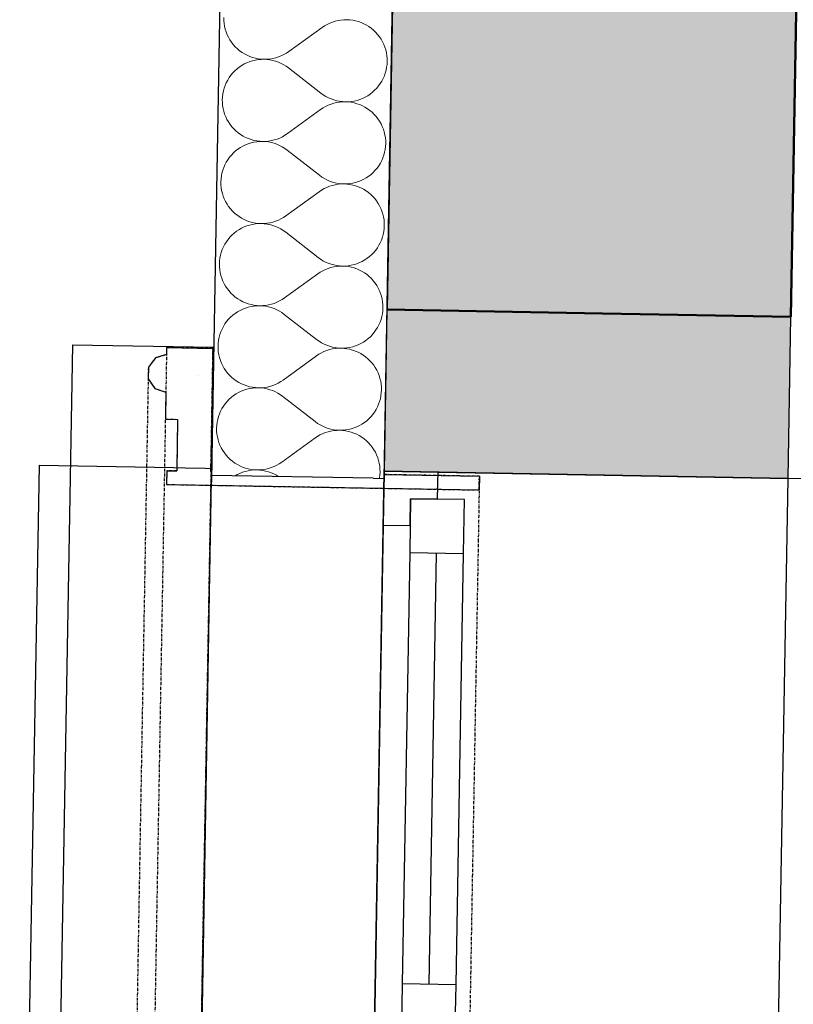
# Model space of a CAD drawing. Header units: millimetres. Extents: x -25972 to 4516, y -2839 to 20217.
# Tile 26 of 114: x -20741 to -20023, y 4396 to 5309. Entities that reach past the tile are written whole.
import ezdxf

# ---------------------------------------------------------------- set-up
doc = ezdxf.new("R2010")
doc.units = ezdxf.units.MM
doc.header["$MEASUREMENT"] = 0
for name, pattern in [('Wipeout_Contour', [1000, 0, -1000]), ('Čerchovaná M', [4.5, 2.5, -0.85, 0.3, -0.85]), ('Čerchovaná S', [3.5, 1.5, -0.85, 0.3, -0.85])]:
    doc.linetypes.add(name, pattern=pattern)
for name, color, linetype in [('7._POHLED ZÁPADNÍ_1_3D prvky fasada nove', 7, 'Continuous'), ('7._POHLED ZÁPADNÍ_1_Konstrukce - nosné', 7, 'Continuous'), ('7._POHLED ZÁPADNÍ_1_Nové_3D prvky fasada nove', 7, 'Continuous'), ('7._POHLED ZÁPADNÍ_1_Nové_Konstrukce - nosné', 7, 'Continuous'), ('7._POHLED ZÁPADNÍ_1_Nové_Otvory – Okna', 7, 'Continuous'), ('7._POHLED ZÁPADNÍ_1_Nové_Výplně – Řezové', 7, 'Continuous'), ('7._POHLED ZÁPADNÍ_1_Výplně – Řezové', 7, 'Continuous')]:
    doc.layers.add(name, color=color, linetype=linetype)

# ---------------------------------------------------------------- blocks, each defined once
blk = doc.blocks.new('*X31', base_point=(-26739.77, -6860.77))
at = {"layer": '7._POHLED ZÁPADNÍ_1_Nové_Výplně – Řezové', "color": 21, "linetype": 'Continuous', "lineweight": 20, "true_color": 0xffaaaa}
for p, q in [((-20551.64, 5311.44), (-20551.59, 5308.72)), ((-20551.59, 5308.72), (-20551.35, 5306.01)), ((-20450.76, 5307.27), (-20453.29, 5306.27)), ((-20448.16, 5308.09), (-20450.76, 5307.27)), ((-20445.51, 5308.71), (-20448.16, 5308.09)), ((-20442.83, 5309.15), (-20445.51, 5308.71)), ((-20440.12, 5309.4), (-20442.83, 5309.15)), ((-20437.4, 5309.45), (-20440.12, 5309.4)), ((-20434.68, 5309.31), (-20437.4, 5309.45)), ((-20431.98, 5308.97), (-20434.68, 5309.31)), ((-20429.31, 5308.44), (-20431.98, 5308.97)), ((-20426.69, 5307.72), (-20429.31, 5308.44)), ((-20424.12, 5306.82), (-20426.69, 5307.72)), ((-20421.63, 5305.74), (-20424.12, 5306.82)), ((-20551.35, 5306.01), (-20550.91, 5303.33)), ((-20550.91, 5303.33), (-20550.29, 5300.68)), ((-20550.29, 5300.68), (-20549.47, 5298.08)), ((-20549.47, 5298.08), (-20548.47, 5295.55)), ((-20460.36, 5302.23), (-20491.23, 5279.91)), ((-20458.1, 5303.74), (-20460.36, 5302.23)), ((-20455.74, 5305.09), (-20458.1, 5303.74)), ((-20453.29, 5306.27), (-20455.74, 5305.09)), ((-20419.22, 5304.48), (-20421.63, 5305.74)), ((-20416.9, 5303.05), (-20419.22, 5304.48)), ((-20414.69, 5301.46), (-20416.9, 5303.05)), ((-20412.6, 5299.72), (-20414.69, 5301.46)), ((-20410.65, 5297.83), (-20412.6, 5299.72)), ((-20408.83, 5295.81), (-20410.65, 5297.83)), ((-20548.47, 5295.55), (-20547.3, 5293.1)), ((-20547.3, 5293.1), (-20545.95, 5290.74)), ((-20545.95, 5290.74), (-20544.44, 5288.47)), ((-20544.44, 5288.47), (-20542.77, 5286.33)), ((-20407.16, 5293.66), (-20408.83, 5295.81)), ((-20405.64, 5291.4), (-20407.16, 5293.66)), ((-20404.29, 5289.04), (-20405.64, 5291.4)), ((-20403.12, 5286.58), (-20404.29, 5289.04)), ((-20542.77, 5286.33), (-20540.95, 5284.3)), ((-20540.95, 5284.3), (-20538.99, 5282.42)), ((-20538.99, 5282.42), (-20536.9, 5280.67)), ((-20536.9, 5280.67), (-20534.69, 5279.08)), ((-20493.49, 5278.39), (-20491.23, 5279.91)), ((-20402.12, 5284.05), (-20403.12, 5286.58)), ((-20401.31, 5281.46), (-20402.12, 5284.05)), ((-20400.68, 5278.81), (-20401.31, 5281.46)), ((-20534.69, 5279.08), (-20532.38, 5277.66)), ((-20532.38, 5277.66), (-20529.97, 5276.4)), ((-20527.55, 5270.52), (-20530.08, 5269.53)), ((-20529.97, 5276.4), (-20527.47, 5275.31)), ((-20524.96, 5271.34), (-20527.55, 5270.52)), ((-20527.47, 5275.31), (-20524.9, 5274.41)), ((-20522.31, 5271.96), (-20524.96, 5271.34)), ((-20524.9, 5274.41), (-20522.28, 5273.69)), ((-20519.62, 5272.4), (-20522.31, 5271.96)), ((-20522.28, 5273.69), (-20519.61, 5273.17)), ((-20516.91, 5272.64), (-20519.62, 5272.4)), ((-20519.61, 5273.17), (-20516.91, 5272.83)), ((-20516.91, 5272.83), (-20514.19, 5272.69)), ((-20514.19, 5272.69), (-20516.91, 5272.64)), ((-20514.19, 5272.69), (-20511.47, 5272.74)), ((-20511.48, 5272.54), (-20514.19, 5272.69)), ((-20508.78, 5272.2), (-20511.48, 5272.54)), ((-20511.47, 5272.74), (-20508.76, 5272.98)), ((-20506.11, 5271.67), (-20508.78, 5272.2)), ((-20508.76, 5272.98), (-20506.08, 5273.42)), ((-20503.49, 5270.95), (-20506.11, 5271.67)), ((-20506.08, 5273.42), (-20503.43, 5274.05)), ((-20500.92, 5270.04), (-20503.49, 5270.95)), ((-20503.43, 5274.05), (-20500.84, 5274.87)), ((-20500.84, 5274.87), (-20498.31, 5275.87)), ((-20498.31, 5275.87), (-20495.85, 5277.04)), ((-20495.85, 5277.04), (-20493.49, 5278.39)), ((-20400.24, 5276.12), (-20400.68, 5278.81)), ((-20400, 5273.42), (-20400.24, 5276.12)), ((-20400.09, 5267.98), (-20399.95, 5270.7)), ((-20399.95, 5270.7), (-20400, 5273.42)), ((-20541.34, 5262.01), (-20543.23, 5260.05)), ((-20539.31, 5263.83), (-20541.34, 5262.01)), ((-20537.17, 5265.5), (-20539.31, 5263.83)), ((-20534.9, 5267.01), (-20537.17, 5265.5)), ((-20532.54, 5268.35), (-20534.9, 5267.01)), ((-20530.08, 5269.53), (-20532.54, 5268.35)), ((-20498.43, 5268.96), (-20500.92, 5270.04)), ((-20496.02, 5267.69), (-20498.43, 5268.96)), ((-20493.7, 5266.26), (-20496.02, 5267.69)), ((-20491.5, 5264.67), (-20493.7, 5266.26)), ((-20461.42, 5241.29), (-20491.5, 5264.67)), ((-20401.68, 5259.99), (-20400.96, 5262.61)), ((-20400.96, 5262.61), (-20400.43, 5265.28)), ((-20400.43, 5265.28), (-20400.09, 5267.98)), ((-20547.99, 5253.44), (-20549.25, 5251.03)), ((-20546.56, 5255.76), (-20547.99, 5253.44)), ((-20544.97, 5257.96), (-20546.56, 5255.76)), ((-20543.23, 5260.05), (-20544.97, 5257.96)), ((-20406.36, 5250.2), (-20404.93, 5252.52)), ((-20404.93, 5252.52), (-20403.67, 5254.93)), ((-20403.67, 5254.93), (-20402.59, 5257.42)), ((-20402.59, 5257.42), (-20401.68, 5259.99)), ((-20551.96, 5243.35), (-20552.49, 5240.68)), ((-20551.24, 5245.97), (-20551.96, 5243.35)), ((-20550.34, 5248.54), (-20551.24, 5245.97)), ((-20549.25, 5251.03), (-20550.34, 5248.54)), ((-20413.61, 5242.13), (-20411.58, 5243.95)), ((-20411.58, 5243.95), (-20409.7, 5245.91)), ((-20409.7, 5245.91), (-20407.95, 5247.99)), ((-20407.95, 5247.99), (-20406.36, 5250.2)), ((-20552.83, 5237.98), (-20552.97, 5235.26)), ((-20552.97, 5235.26), (-20552.92, 5232.54)), ((-20552.49, 5240.68), (-20552.83, 5237.98)), ((-20461.42, 5241.29), (-20459.22, 5239.69)), ((-20459.22, 5239.69), (-20456.9, 5238.26)), ((-20456.9, 5238.26), (-20454.49, 5237)), ((-20454.49, 5237), (-20452, 5235.91)), ((-20452, 5235.91), (-20449.44, 5235.01)), ((-20449.44, 5235.01), (-20446.81, 5234.29)), ((-20446.81, 5234.29), (-20444.14, 5233.76)), ((-20444.14, 5233.76), (-20441.44, 5233.42)), ((-20433.3, 5233.56), (-20430.61, 5233.99)), ((-20430.61, 5233.99), (-20427.96, 5234.62)), ((-20427.96, 5234.62), (-20425.37, 5235.43)), ((-20425.37, 5235.43), (-20422.84, 5236.43)), ((-20422.84, 5236.43), (-20420.38, 5237.6)), ((-20420.38, 5237.6), (-20418.02, 5238.95)), ((-20418.02, 5238.95), (-20415.76, 5240.46)), ((-20415.76, 5240.46), (-20413.61, 5242.13)), ((-20552.92, 5232.54), (-20552.68, 5229.83)), ((-20552.68, 5229.83), (-20552.24, 5227.15)), ((-20552.24, 5227.15), (-20551.61, 5224.5)), ((-20551.61, 5224.5), (-20550.8, 5221.9)), ((-20461.69, 5226.05), (-20492.56, 5203.73)), ((-20459.43, 5227.56), (-20461.69, 5226.05)), ((-20457.07, 5228.91), (-20459.43, 5227.56)), ((-20454.61, 5230.09), (-20457.07, 5228.91)), ((-20452.08, 5231.09), (-20454.61, 5230.09)), ((-20449.49, 5231.91), (-20452.08, 5231.09)), ((-20446.84, 5232.53), (-20449.49, 5231.91)), ((-20444.16, 5232.97), (-20446.84, 5232.53)), ((-20441.45, 5233.22), (-20444.16, 5232.97)), ((-20438.73, 5233.27), (-20441.45, 5233.22)), ((-20441.44, 5233.42), (-20438.73, 5233.27)), ((-20438.73, 5233.27), (-20436.01, 5233.32)), ((-20436.01, 5233.13), (-20438.73, 5233.27)), ((-20436.01, 5233.32), (-20433.3, 5233.56)), ((-20433.31, 5232.79), (-20436.01, 5233.13)), ((-20430.64, 5232.26), (-20433.31, 5232.79)), ((-20428.02, 5231.55), (-20430.64, 5232.26)), ((-20425.45, 5230.64), (-20428.02, 5231.55)), ((-20422.96, 5229.56), (-20425.45, 5230.64)), ((-20420.54, 5228.3), (-20422.96, 5229.56)), ((-20418.23, 5226.87), (-20420.54, 5228.3)), ((-20416.02, 5225.28), (-20418.23, 5226.87)), ((-20413.93, 5223.54), (-20416.02, 5225.28)), ((-20550.8, 5221.9), (-20549.8, 5219.37)), ((-20549.8, 5219.37), (-20548.63, 5216.92)), ((-20548.63, 5216.92), (-20547.28, 5214.56)), ((-20411.97, 5221.65), (-20413.93, 5223.54)), ((-20410.15, 5219.63), (-20411.97, 5221.65)), ((-20408.48, 5217.48), (-20410.15, 5219.63)), ((-20406.97, 5215.22), (-20408.48, 5217.48)), ((-20547.28, 5214.56), (-20545.77, 5212.3)), ((-20545.77, 5212.3), (-20544.1, 5210.15)), ((-20544.1, 5210.15), (-20542.28, 5208.13)), ((-20542.28, 5208.13), (-20540.32, 5206.24)), ((-20540.32, 5206.24), (-20538.23, 5204.49)), ((-20405.62, 5212.86), (-20406.97, 5215.22)), ((-20404.45, 5210.41), (-20405.62, 5212.86)), ((-20403.45, 5207.87), (-20404.45, 5210.41)), ((-20402.64, 5205.28), (-20403.45, 5207.87)), ((-20538.23, 5204.49), (-20536.02, 5202.91)), ((-20536.02, 5202.91), (-20533.71, 5201.48)), ((-20533.71, 5201.48), (-20531.29, 5200.22)), ((-20531.29, 5200.22), (-20528.8, 5199.14)), ((-20528.8, 5199.14), (-20526.23, 5198.23)), ((-20526.23, 5198.23), (-20523.61, 5197.52)), ((-20523.61, 5197.52), (-20520.94, 5196.99)), ((-20510.09, 5196.8), (-20507.41, 5197.24)), ((-20507.41, 5197.24), (-20504.76, 5197.87)), ((-20504.76, 5197.87), (-20502.17, 5198.69)), ((-20502.17, 5198.69), (-20499.64, 5199.69)), ((-20499.64, 5199.69), (-20497.18, 5200.86)), ((-20497.18, 5200.86), (-20494.82, 5202.21)), ((-20494.82, 5202.21), (-20492.56, 5203.73)), ((-20402.01, 5202.63), (-20402.64, 5205.28)), ((-20401.57, 5199.95), (-20402.01, 5202.63)), ((-20401.33, 5197.24), (-20401.57, 5199.95)), ((-20401.28, 5194.52), (-20401.33, 5197.24)), ((-20538.49, 5189.32), (-20540.64, 5187.65)), ((-20536.23, 5190.83), (-20538.49, 5189.32)), ((-20533.87, 5192.18), (-20536.23, 5190.83)), ((-20531.41, 5193.35), (-20533.87, 5192.18)), ((-20528.88, 5194.35), (-20531.41, 5193.35)), ((-20526.29, 5195.16), (-20528.88, 5194.35)), ((-20523.64, 5195.78), (-20526.29, 5195.16)), ((-20520.95, 5196.22), (-20523.64, 5195.78)), ((-20518.24, 5196.46), (-20520.95, 5196.22)), ((-20520.94, 5196.99), (-20518.24, 5196.65)), ((-20518.24, 5196.65), (-20515.52, 5196.51)), ((-20515.52, 5196.51), (-20518.24, 5196.46)), ((-20515.52, 5196.51), (-20512.8, 5196.56)), ((-20512.81, 5196.36), (-20515.52, 5196.51)), ((-20510.11, 5196.02), (-20512.81, 5196.36)), ((-20512.8, 5196.56), (-20510.09, 5196.8)), ((-20507.44, 5195.49), (-20510.11, 5196.02)), ((-20504.81, 5194.77), (-20507.44, 5195.49)), ((-20502.25, 5193.86), (-20504.81, 5194.77)), ((-20499.76, 5192.78), (-20502.25, 5193.86)), ((-20497.35, 5191.52), (-20499.76, 5192.78)), ((-20495.03, 5190.08), (-20497.35, 5191.52)), ((-20492.83, 5188.49), (-20495.03, 5190.08)), ((-20462.75, 5165.11), (-20492.83, 5188.49)), ((-20402.29, 5186.43), (-20401.76, 5189.1)), ((-20401.76, 5189.1), (-20401.42, 5191.8)), ((-20401.42, 5191.8), (-20401.28, 5194.52)), ((-20547.89, 5179.58), (-20549.32, 5177.26)), ((-20546.3, 5181.78), (-20547.89, 5179.58)), ((-20544.55, 5183.87), (-20546.3, 5181.78)), ((-20542.67, 5185.83), (-20544.55, 5183.87)), ((-20540.64, 5187.65), (-20542.67, 5185.83)), ((-20405, 5178.75), (-20403.91, 5181.24)), ((-20403.91, 5181.24), (-20403.01, 5183.81)), ((-20403.01, 5183.81), (-20402.29, 5186.43)), ((-20552.57, 5169.79), (-20553.29, 5167.17)), ((-20551.66, 5172.36), (-20552.57, 5169.79)), ((-20550.58, 5174.85), (-20551.66, 5172.36)), ((-20549.32, 5177.26), (-20550.58, 5174.85)), ((-20412.91, 5167.77), (-20411.02, 5169.73)), ((-20411.02, 5169.73), (-20409.28, 5171.81)), ((-20409.28, 5171.81), (-20407.69, 5174.02)), ((-20407.69, 5174.02), (-20406.26, 5176.34)), ((-20406.26, 5176.34), (-20405, 5178.75)), ((-20554.16, 5161.8), (-20554.3, 5159.08)), ((-20553.82, 5164.5), (-20554.16, 5161.8)), ((-20553.29, 5167.17), (-20553.82, 5164.5)), ((-20462.75, 5165.11), (-20460.55, 5163.51)), ((-20460.55, 5163.51), (-20458.23, 5162.08)), ((-20458.23, 5162.08), (-20455.82, 5160.82)), ((-20455.82, 5160.82), (-20453.33, 5159.74)), ((-20424.16, 5160.25), (-20421.71, 5161.42)), ((-20421.71, 5161.42), (-20419.35, 5162.77)), ((-20419.35, 5162.77), (-20417.08, 5164.28)), ((-20417.08, 5164.28), (-20414.94, 5165.95)), ((-20414.94, 5165.95), (-20412.91, 5167.77)), ((-20554.3, 5159.08), (-20554.25, 5156.36)), ((-20554.25, 5156.36), (-20554.01, 5153.65)), ((-20554.01, 5153.65), (-20553.57, 5150.97)), ((-20460.76, 5151.39), (-20463.02, 5149.87)), ((-20458.4, 5152.73), (-20460.76, 5151.39)), ((-20455.94, 5153.91), (-20458.4, 5152.73)), ((-20453.41, 5154.91), (-20455.94, 5153.91)), ((-20450.82, 5155.73), (-20453.41, 5154.91)), ((-20453.33, 5159.74), (-20450.76, 5158.83)), ((-20448.17, 5156.36), (-20450.82, 5155.73)), ((-20450.76, 5158.83), (-20448.14, 5158.11)), ((-20445.49, 5156.79), (-20448.17, 5156.36)), ((-20448.14, 5158.11), (-20445.47, 5157.58)), ((-20442.78, 5157.04), (-20445.49, 5156.79)), ((-20445.47, 5157.58), (-20442.77, 5157.24)), ((-20440.06, 5157.09), (-20442.78, 5157.04)), ((-20442.77, 5157.24), (-20440.06, 5157.09)), ((-20440.06, 5157.09), (-20437.34, 5157.14)), ((-20437.34, 5156.95), (-20440.06, 5157.09)), ((-20437.34, 5157.14), (-20434.63, 5157.38)), ((-20434.64, 5156.61), (-20437.34, 5156.95)), ((-20431.97, 5156.08), (-20434.64, 5156.61)), ((-20434.63, 5157.38), (-20431.94, 5157.82)), ((-20429.35, 5155.37), (-20431.97, 5156.08)), ((-20431.94, 5157.82), (-20429.29, 5158.44)), ((-20426.78, 5154.46), (-20429.35, 5155.37)), ((-20429.29, 5158.44), (-20426.7, 5159.25)), ((-20424.28, 5153.38), (-20426.78, 5154.46)), ((-20426.7, 5159.25), (-20424.16, 5160.25)), ((-20421.87, 5152.12), (-20424.28, 5153.38)), ((-20419.56, 5150.69), (-20421.87, 5152.12)), ((-20553.57, 5150.97), (-20552.94, 5148.32)), ((-20552.94, 5148.32), (-20552.13, 5145.72)), ((-20552.13, 5145.72), (-20551.13, 5143.19)), ((-20551.13, 5143.19), (-20549.96, 5140.74)), ((-20463.02, 5149.87), (-20493.89, 5127.55)), ((-20417.35, 5149.1), (-20419.56, 5150.69)), ((-20415.26, 5147.36), (-20417.35, 5149.1)), ((-20413.3, 5145.47), (-20415.26, 5147.36)), ((-20411.48, 5143.45), (-20413.3, 5145.47)), ((-20409.81, 5141.3), (-20411.48, 5143.45)), ((-20549.96, 5140.74), (-20548.61, 5138.38)), ((-20548.61, 5138.38), (-20547.09, 5136.12)), ((-20547.09, 5136.12), (-20545.42, 5133.97)), ((-20545.42, 5133.97), (-20543.6, 5131.95)), ((-20408.3, 5139.04), (-20409.81, 5141.3)), ((-20406.95, 5136.68), (-20408.3, 5139.04)), ((-20405.78, 5134.23), (-20406.95, 5136.68)), ((-20404.78, 5131.7), (-20405.78, 5134.23)), ((-20543.6, 5131.95), (-20541.65, 5130.06)), ((-20541.65, 5130.06), (-20539.56, 5128.32)), ((-20539.56, 5128.32), (-20537.35, 5126.73)), ((-20537.35, 5126.73), (-20535.03, 5125.3)), ((-20535.03, 5125.3), (-20532.62, 5124.04)), ((-20532.62, 5124.04), (-20530.13, 5122.96)), ((-20500.96, 5123.51), (-20498.51, 5124.69)), ((-20498.51, 5124.69), (-20496.15, 5126.03)), ((-20496.15, 5126.03), (-20493.89, 5127.55)), ((-20403.96, 5129.1), (-20404.78, 5131.7)), ((-20403.34, 5126.45), (-20403.96, 5129.1)), ((-20402.9, 5123.77), (-20403.34, 5126.45)), ((-20535.2, 5116), (-20537.56, 5114.65)), ((-20532.74, 5117.17), (-20535.2, 5116)), ((-20530.21, 5118.17), (-20532.74, 5117.17)), ((-20527.61, 5118.98), (-20530.21, 5118.17)), ((-20530.13, 5122.96), (-20527.56, 5122.05)), ((-20524.97, 5119.6), (-20527.61, 5118.98)), ((-20527.56, 5122.05), (-20524.94, 5121.34)), ((-20522.28, 5120.04), (-20524.97, 5119.6)), ((-20524.94, 5121.34), (-20522.27, 5120.81)), ((-20519.57, 5120.28), (-20522.28, 5120.04)), ((-20522.27, 5120.81), (-20519.57, 5120.47)), ((-20519.57, 5120.47), (-20516.85, 5120.33)), ((-20516.85, 5120.33), (-20519.57, 5120.28)), ((-20516.85, 5120.33), (-20514.13, 5120.38)), ((-20514.13, 5120.18), (-20516.85, 5120.33)), ((-20514.13, 5120.38), (-20511.42, 5120.63)), ((-20511.43, 5119.84), (-20514.13, 5120.18)), ((-20508.77, 5119.31), (-20511.43, 5119.84)), ((-20511.42, 5120.63), (-20508.74, 5121.06)), ((-20506.14, 5118.59), (-20508.77, 5119.31)), ((-20508.74, 5121.06), (-20506.09, 5121.69)), ((-20503.58, 5117.68), (-20506.14, 5118.59)), ((-20506.09, 5121.69), (-20503.49, 5122.51)), ((-20501.08, 5116.6), (-20503.58, 5117.68)), ((-20503.49, 5122.51), (-20500.96, 5123.51)), ((-20498.67, 5115.34), (-20501.08, 5116.6)), ((-20496.36, 5113.91), (-20498.67, 5115.34)), ((-20403.09, 5112.92), (-20402.75, 5115.62)), ((-20402.66, 5121.06), (-20402.9, 5123.77)), ((-20402.75, 5115.62), (-20402.61, 5118.34)), ((-20402.61, 5118.34), (-20402.66, 5121.06)), ((-20545.88, 5107.69), (-20547.63, 5105.61)), ((-20543.99, 5109.65), (-20545.88, 5107.69)), ((-20541.97, 5111.47), (-20543.99, 5109.65)), ((-20539.82, 5113.14), (-20541.97, 5111.47)), ((-20537.56, 5114.65), (-20539.82, 5113.14)), ((-20494.15, 5112.31), (-20496.36, 5113.91)), ((-20464.08, 5088.93), (-20494.15, 5112.31)), ((-20405.24, 5105.06), (-20404.34, 5107.63)), ((-20404.34, 5107.63), (-20403.62, 5110.25)), ((-20403.62, 5110.25), (-20403.09, 5112.92)), ((-20551.91, 5098.67), (-20552.99, 5096.18)), ((-20550.65, 5101.08), (-20551.91, 5098.67)), ((-20549.22, 5103.4), (-20550.65, 5101.08)), ((-20547.63, 5105.61), (-20549.22, 5103.4)), ((-20410.61, 5095.64), (-20409.02, 5097.84)), ((-20409.02, 5097.84), (-20407.59, 5100.16)), ((-20407.59, 5100.16), (-20406.33, 5102.57)), ((-20406.33, 5102.57), (-20405.24, 5105.06)), ((-20555.15, 5088.32), (-20555.48, 5085.62)), ((-20554.62, 5090.99), (-20555.15, 5088.32)), ((-20553.9, 5093.61), (-20554.62, 5090.99)), ((-20552.99, 5096.18), (-20553.9, 5093.61)), ((-20464.08, 5088.93), (-20461.87, 5087.34)), ((-20420.67, 5086.59), (-20418.41, 5088.1)), ((-20418.41, 5088.1), (-20416.26, 5089.77)), ((-20416.26, 5089.77), (-20414.24, 5091.59)), ((-20414.24, 5091.59), (-20412.35, 5093.55)), ((-20412.35, 5093.55), (-20410.61, 5095.64)), ((-20555.48, 5085.62), (-20555.63, 5082.9)), ((-20555.63, 5082.9), (-20555.58, 5080.18)), ((-20555.58, 5080.18), (-20555.33, 5077.47)), ((-20461.87, 5087.34), (-20459.56, 5085.91)), ((-20459.56, 5085.91), (-20457.15, 5084.64)), ((-20454.74, 5078.73), (-20457.27, 5077.73)), ((-20457.15, 5084.64), (-20454.66, 5083.56)), ((-20452.15, 5079.55), (-20454.74, 5078.73)), ((-20454.66, 5083.56), (-20452.09, 5082.65)), ((-20449.5, 5080.18), (-20452.15, 5079.55)), ((-20452.09, 5082.65), (-20449.47, 5081.93)), ((-20446.81, 5080.62), (-20449.5, 5080.18)), ((-20449.47, 5081.93), (-20446.8, 5081.4)), ((-20444.1, 5080.86), (-20446.81, 5080.62)), ((-20446.8, 5081.4), (-20444.1, 5081.06)), ((-20444.1, 5081.06), (-20441.38, 5080.91)), ((-20441.38, 5080.91), (-20444.1, 5080.86)), ((-20441.38, 5080.91), (-20438.66, 5080.96)), ((-20438.67, 5080.77), (-20441.38, 5080.91)), ((-20435.97, 5080.43), (-20438.67, 5080.77)), ((-20438.66, 5080.96), (-20435.95, 5081.2)), ((-20433.3, 5079.91), (-20435.97, 5080.43)), ((-20435.95, 5081.2), (-20433.27, 5081.64)), ((-20430.67, 5079.19), (-20433.3, 5079.91)), ((-20433.27, 5081.64), (-20430.62, 5082.26)), ((-20428.11, 5078.29), (-20430.67, 5079.19)), ((-20430.62, 5082.26), (-20428.02, 5083.08)), ((-20428.02, 5083.08), (-20425.49, 5084.07)), ((-20425.49, 5084.07), (-20423.04, 5085.25)), ((-20423.04, 5085.25), (-20420.67, 5086.59)), ((-20555.33, 5077.47), (-20554.9, 5074.79)), ((-20554.9, 5074.79), (-20554.27, 5072.14)), ((-20554.27, 5072.14), (-20553.46, 5069.55)), ((-20553.46, 5069.55), (-20552.46, 5067.02)), ((-20464.35, 5073.69), (-20495.22, 5051.37)), ((-20462.09, 5075.21), (-20464.35, 5073.69)), ((-20459.72, 5076.56), (-20462.09, 5075.21)), ((-20457.27, 5077.73), (-20459.72, 5076.56)), ((-20425.61, 5077.2), (-20428.11, 5078.29)), ((-20423.2, 5075.94), (-20425.61, 5077.2)), ((-20420.89, 5074.51), (-20423.2, 5075.94)), ((-20418.68, 5072.93), (-20420.89, 5074.51)), ((-20416.59, 5071.18), (-20418.68, 5072.93)), ((-20414.63, 5069.29), (-20416.59, 5071.18)), ((-20412.81, 5067.27), (-20414.63, 5069.29)), ((-20552.46, 5067.02), (-20551.28, 5064.56)), ((-20551.28, 5064.56), (-20549.94, 5062.2)), ((-20549.94, 5062.2), (-20548.42, 5059.94)), ((-20411.14, 5065.13), (-20412.81, 5067.27)), ((-20409.63, 5062.86), (-20411.14, 5065.13)), ((-20408.28, 5060.5), (-20409.63, 5062.86)), ((-20407.1, 5058.05), (-20408.28, 5060.5)), ((-20548.42, 5059.94), (-20546.75, 5057.79)), ((-20546.75, 5057.79), (-20544.93, 5055.77)), ((-20544.93, 5055.77), (-20542.97, 5053.88)), ((-20542.97, 5053.88), (-20540.89, 5052.14)), ((-20540.89, 5052.14), (-20538.68, 5050.55)), ((-20497.48, 5049.86), (-20495.22, 5051.37)), ((-20406.11, 5055.52), (-20407.1, 5058.05)), ((-20405.29, 5052.92), (-20406.11, 5055.52)), ((-20404.66, 5050.27), (-20405.29, 5052.92)), ((-20538.68, 5050.55), (-20536.36, 5049.12)), ((-20536.36, 5049.12), (-20533.95, 5047.86)), ((-20531.54, 5041.99), (-20534.07, 5040.99)), ((-20533.95, 5047.86), (-20531.45, 5046.78)), ((-20528.94, 5042.8), (-20531.54, 5041.99)), ((-20531.45, 5046.78), (-20528.89, 5045.87)), ((-20526.29, 5043.43), (-20528.94, 5042.8)), ((-20528.89, 5045.87), (-20526.26, 5045.16)), ((-20523.61, 5043.86), (-20526.29, 5043.43)), ((-20526.26, 5045.16), (-20523.59, 5044.63)), ((-20520.9, 5044.1), (-20523.61, 5043.86)), ((-20523.59, 5044.63), (-20520.9, 5044.29)), ((-20520.9, 5044.29), (-20518.18, 5044.15)), ((-20518.18, 5044.15), (-20520.9, 5044.1)), ((-20518.18, 5044.15), (-20515.46, 5044.2)), ((-20515.46, 5044), (-20518.18, 5044.15)), ((-20515.46, 5044.2), (-20512.75, 5044.45)), ((-20512.76, 5043.66), (-20515.46, 5044)), ((-20510.09, 5043.13), (-20512.76, 5043.66)), ((-20512.75, 5044.45), (-20510.06, 5044.89)), ((-20507.47, 5042.41), (-20510.09, 5043.13)), ((-20510.06, 5044.89), (-20507.42, 5045.51)), ((-20504.91, 5041.51), (-20507.47, 5042.41)), ((-20507.42, 5045.51), (-20504.82, 5046.33)), ((-20504.82, 5046.33), (-20502.29, 5047.33)), ((-20502.29, 5047.33), (-20499.84, 5048.51)), ((-20499.84, 5048.51), (-20497.48, 5049.86)), ((-20404.23, 5047.59), (-20404.66, 5050.27)), ((-20403.98, 5044.88), (-20404.23, 5047.59)), ((-20404.08, 5039.44), (-20403.93, 5042.16)), ((-20403.93, 5042.16), (-20403.98, 5044.88)), ((-20545.32, 5033.47), (-20547.21, 5031.51)), ((-20543.3, 5035.29), (-20545.32, 5033.47)), ((-20541.15, 5036.96), (-20543.3, 5035.29)), ((-20538.89, 5038.47), (-20541.15, 5036.96)), ((-20536.52, 5039.82), (-20538.89, 5038.47)), ((-20534.07, 5040.99), (-20536.52, 5039.82)), ((-20502.41, 5040.42), (-20504.91, 5041.51)), ((-20500, 5039.16), (-20502.41, 5040.42)), ((-20497.69, 5037.73), (-20500, 5039.16)), ((-20495.48, 5036.13), (-20497.69, 5037.73)), ((-20465.41, 5012.75), (-20495.48, 5036.13)), ((-20405.67, 5031.45), (-20404.95, 5034.07)), ((-20404.95, 5034.07), (-20404.42, 5036.74)), ((-20404.42, 5036.74), (-20404.08, 5039.44)), ((-20551.98, 5024.91), (-20553.24, 5022.49)), ((-20550.55, 5027.22), (-20551.98, 5024.91)), ((-20548.95, 5029.43), (-20550.55, 5027.22)), ((-20547.21, 5031.51), (-20548.95, 5029.43)), ((-20410.34, 5021.66), (-20408.92, 5023.98)), ((-20408.92, 5023.98), (-20407.66, 5026.39)), ((-20407.66, 5026.39), (-20406.57, 5028.88)), ((-20406.57, 5028.88), (-20405.67, 5031.45)), ((-20555.94, 5014.81), (-20556.47, 5012.14)), ((-20555.22, 5017.43), (-20555.94, 5014.81)), ((-20554.32, 5020), (-20555.22, 5017.43)), ((-20553.24, 5022.49), (-20554.32, 5020)), ((-20417.59, 5013.59), (-20415.57, 5015.41)), ((-20415.57, 5015.41), (-20413.68, 5017.37)), ((-20413.68, 5017.37), (-20411.94, 5019.46)), ((-20411.94, 5019.46), (-20410.34, 5021.66)), ((-20556.81, 5009.44), (-20556.96, 5006.73)), ((-20556.96, 5006.73), (-20556.91, 5004.01)), ((-20556.47, 5012.14), (-20556.81, 5009.44)), ((-20465.41, 5012.75), (-20463.2, 5011.16)), ((-20463.2, 5011.16), (-20460.89, 5009.73)), ((-20460.89, 5009.73), (-20458.48, 5008.46)), ((-20458.48, 5008.46), (-20455.98, 5007.38)), ((-20455.98, 5007.38), (-20453.42, 5006.47)), ((-20453.42, 5006.47), (-20450.8, 5005.75)), ((-20450.8, 5005.75), (-20448.13, 5005.22)), ((-20437.28, 5005.02), (-20434.6, 5005.46)), ((-20434.6, 5005.46), (-20431.95, 5006.08)), ((-20431.95, 5006.08), (-20429.35, 5006.9)), ((-20429.35, 5006.9), (-20426.82, 5007.89)), ((-20426.82, 5007.89), (-20424.37, 5009.07)), ((-20424.37, 5009.07), (-20422, 5010.41)), ((-20422, 5010.41), (-20419.74, 5011.92)), ((-20419.74, 5011.92), (-20417.59, 5013.59)), ((-20556.91, 5004.01), (-20556.66, 5001.3)), ((-20556.66, 5001.3), (-20556.23, 4998.61)), ((-20556.23, 4998.61), (-20555.6, 4995.96)), ((-20465.67, 4997.51), (-20496.54, 4975.19)), ((-20463.41, 4999.03), (-20465.67, 4997.51)), ((-20461.05, 5000.38), (-20463.41, 4999.03)), ((-20458.6, 5001.55), (-20461.05, 5000.38)), ((-20456.07, 5002.55), (-20458.6, 5001.55)), ((-20453.47, 5003.37), (-20456.07, 5002.55)), ((-20450.83, 5004), (-20453.47, 5003.37)), ((-20448.14, 5004.44), (-20450.83, 5004)), ((-20445.43, 5004.68), (-20448.14, 5004.44)), ((-20448.13, 5005.22), (-20445.43, 5004.88)), ((-20445.43, 5004.88), (-20442.71, 5004.73)), ((-20442.71, 5004.73), (-20445.43, 5004.68)), ((-20442.71, 5004.73), (-20439.99, 5004.78)), ((-20440, 5004.59), (-20442.71, 5004.73)), ((-20437.3, 5004.25), (-20440, 5004.59)), ((-20439.99, 5004.78), (-20437.28, 5005.02)), ((-20434.63, 5003.73), (-20437.3, 5004.25)), ((-20432, 5003.01), (-20434.63, 5003.73)), ((-20429.44, 5002.11), (-20432, 5003.01)), ((-20426.94, 5001.02), (-20429.44, 5002.11)), ((-20424.53, 4999.76), (-20426.94, 5001.02)), ((-20422.21, 4998.34), (-20424.53, 4999.76)), ((-20420.01, 4996.75), (-20422.21, 4998.34)), ((-20417.92, 4995), (-20420.01, 4996.75)), ((-20555.6, 4995.96), (-20554.78, 4993.37)), ((-20554.78, 4993.37), (-20553.79, 4990.84)), ((-20553.79, 4990.84), (-20552.61, 4988.38)), ((-20552.61, 4988.38), (-20551.26, 4986.02)), ((-20415.96, 4993.12), (-20417.92, 4995)), ((-20414.14, 4991.09), (-20415.96, 4993.12)), ((-20412.47, 4988.95), (-20414.14, 4991.09)), ((-20410.95, 4986.69), (-20412.47, 4988.95)), ((-20551.26, 4986.02), (-20549.75, 4983.76)), ((-20549.75, 4983.76), (-20548.08, 4981.61)), ((-20548.08, 4981.61), (-20546.26, 4979.59)), ((-20546.26, 4979.59), (-20544.3, 4977.7)), ((-20409.61, 4984.32), (-20410.95, 4986.69)), ((-20408.43, 4981.87), (-20409.61, 4984.32)), ((-20407.43, 4979.34), (-20408.43, 4981.87)), ((-20406.62, 4976.74), (-20407.43, 4979.34)), ((-20544.3, 4977.7), (-20542.21, 4975.96)), ((-20542.21, 4975.96), (-20540.01, 4974.37)), ((-20540.01, 4974.37), (-20537.69, 4972.94)), ((-20537.69, 4972.94), (-20535.28, 4971.68)), ((-20535.28, 4971.68), (-20532.78, 4970.6)), ((-20532.78, 4970.6), (-20530.22, 4969.7)), ((-20530.22, 4969.7), (-20527.59, 4968.98)), ((-20527.59, 4968.98), (-20524.92, 4968.45)), ((-20514.08, 4968.27), (-20511.39, 4968.71)), ((-20511.39, 4968.71), (-20508.75, 4969.34)), ((-20508.75, 4969.34), (-20506.15, 4970.15)), ((-20506.15, 4970.15), (-20503.62, 4971.15)), ((-20503.62, 4971.15), (-20501.17, 4972.33)), ((-20501.17, 4972.33), (-20498.8, 4973.68)), ((-20498.8, 4973.68), (-20496.54, 4975.19)), ((-20405.99, 4974.09), (-20406.62, 4976.74)), ((-20405.56, 4971.41), (-20405.99, 4974.09)), ((-20405.31, 4968.7), (-20405.56, 4971.41)), ((-20405.26, 4965.98), (-20405.31, 4968.7)), ((-20542.48, 4960.78), (-20544.63, 4959.11)), ((-20540.22, 4962.29), (-20542.48, 4960.78)), ((-20537.85, 4963.64), (-20540.22, 4962.29)), ((-20535.4, 4964.81), (-20537.85, 4963.64)), ((-20532.87, 4965.81), (-20535.4, 4964.81)), ((-20530.27, 4966.62), (-20532.87, 4965.81)), ((-20527.62, 4967.25), (-20530.27, 4966.62)), ((-20524.94, 4967.68), (-20527.62, 4967.25)), ((-20522.23, 4967.92), (-20524.94, 4967.68)), ((-20524.92, 4968.45), (-20522.22, 4968.11)), ((-20519.51, 4967.97), (-20522.23, 4967.92)), ((-20522.22, 4968.11), (-20519.51, 4967.97)), ((-20519.51, 4967.97), (-20516.79, 4968.02)), ((-20516.79, 4967.82), (-20519.51, 4967.97)), ((-20516.79, 4968.02), (-20514.08, 4968.27)), ((-20514.09, 4967.49), (-20516.79, 4967.82)), ((-20511.42, 4966.95), (-20514.09, 4967.49)), ((-20508.8, 4966.23), (-20511.42, 4966.95)), ((-20506.23, 4965.33), (-20508.8, 4966.23)), ((-20503.74, 4964.24), (-20506.23, 4965.33)), ((-20501.33, 4962.98), (-20503.74, 4964.24)), ((-20499.02, 4961.55), (-20501.33, 4962.98)), ((-20496.81, 4959.96), (-20499.02, 4961.55)), ((-20466.74, 4936.57), (-20496.81, 4959.96)), ((-20406.27, 4957.89), (-20405.75, 4960.56)), ((-20405.75, 4960.56), (-20405.41, 4963.26)), ((-20405.41, 4963.26), (-20405.26, 4965.98)), ((-20551.87, 4951.04), (-20553.3, 4948.73)), ((-20550.28, 4953.25), (-20551.87, 4951.04)), ((-20548.54, 4955.34), (-20550.28, 4953.25)), ((-20546.65, 4957.29), (-20548.54, 4955.34)), ((-20544.63, 4959.11), (-20546.65, 4957.29)), ((-20408.98, 4950.21), (-20407.9, 4952.71)), ((-20407.9, 4952.71), (-20406.99, 4955.27)), ((-20406.99, 4955.27), (-20406.27, 4957.89)), ((-20555.65, 4943.82), (-20556.55, 4941.25)), ((-20554.56, 4946.32), (-20555.65, 4943.82)), ((-20553.3, 4948.73), (-20554.56, 4946.32)), ((-20415.01, 4941.19), (-20413.26, 4943.28)), ((-20413.26, 4943.28), (-20411.67, 4945.48)), ((-20411.67, 4945.48), (-20410.24, 4947.8)), ((-20410.24, 4947.8), (-20408.98, 4950.21)), ((-20558.14, 4933.26), (-20558.28, 4930.55)), ((-20557.8, 4935.96), (-20558.14, 4933.26)), ((-20557.27, 4938.63), (-20557.8, 4935.96)), ((-20556.55, 4941.25), (-20557.27, 4938.63)), ((-20466.74, 4936.57), (-20464.53, 4934.98)), ((-20464.53, 4934.98), (-20462.22, 4933.55)), ((-20462.22, 4933.55), (-20459.81, 4932.29)), ((-20459.81, 4932.29), (-20457.31, 4931.2)), ((-20428.15, 4931.71), (-20425.7, 4932.89)), ((-20425.7, 4932.89), (-20423.33, 4934.23)), ((-20423.33, 4934.23), (-20421.07, 4935.74)), ((-20421.07, 4935.74), (-20418.92, 4937.41)), ((-20418.92, 4937.41), (-20416.9, 4939.23)), ((-20416.9, 4939.23), (-20415.01, 4941.19)), ((-20558.28, 4930.55), (-20558.23, 4927.83)), ((-20558.23, 4927.83), (-20557.99, 4925.12)), ((-20557.99, 4925.12), (-20557.55, 4922.43)), ((-20462.38, 4924.2), (-20464.74, 4922.85)), ((-20459.93, 4925.38), (-20462.38, 4924.2)), ((-20457.4, 4926.37), (-20459.93, 4925.38)), ((-20454.8, 4927.19), (-20457.4, 4926.37)), ((-20457.31, 4931.2), (-20454.75, 4930.29)), ((-20452.15, 4927.82), (-20454.8, 4927.19)), ((-20454.75, 4930.29), (-20452.12, 4929.57)), ((-20449.47, 4928.26), (-20452.15, 4927.82)), ((-20452.12, 4929.57), (-20449.46, 4929.04)), ((-20446.76, 4928.5), (-20449.47, 4928.26)), ((-20449.46, 4929.04), (-20446.76, 4928.7)), ((-20446.76, 4928.7), (-20444.04, 4928.55)), ((-20444.04, 4928.55), (-20446.76, 4928.5)), ((-20444.04, 4928.55), (-20441.32, 4928.6)), ((-20441.32, 4928.41), (-20444.04, 4928.55)), ((-20441.32, 4928.6), (-20438.61, 4928.84)), ((-20438.62, 4928.08), (-20441.32, 4928.41)), ((-20435.96, 4927.55), (-20438.62, 4928.08)), ((-20438.61, 4928.84), (-20435.93, 4929.28)), ((-20433.33, 4926.83), (-20435.96, 4927.55)), ((-20435.93, 4929.28), (-20433.28, 4929.9)), ((-20430.76, 4925.93), (-20433.33, 4926.83)), ((-20433.28, 4929.9), (-20430.68, 4930.72)), ((-20428.27, 4924.84), (-20430.76, 4925.93)), ((-20430.68, 4930.72), (-20428.15, 4931.71)), ((-20425.86, 4923.58), (-20428.27, 4924.84)), ((-20423.54, 4922.16), (-20425.86, 4923.58)), ((-20557.55, 4922.43), (-20556.93, 4919.78)), ((-20556.93, 4919.78), (-20556.11, 4917.19)), ((-20556.11, 4917.19), (-20555.12, 4914.66)), ((-20555.12, 4914.66), (-20553.94, 4912.2)), ((-20467, 4921.33), (-20497.87, 4899.01)), ((-20464.74, 4922.85), (-20467, 4921.33)), ((-20421.33, 4920.57), (-20423.54, 4922.16)), ((-20419.24, 4918.82), (-20421.33, 4920.57)), ((-20417.29, 4916.94), (-20419.24, 4918.82)), ((-20415.47, 4914.91), (-20417.29, 4916.94)), ((-20413.8, 4912.77), (-20415.47, 4914.91)), ((-20553.94, 4912.2), (-20552.59, 4909.84)), ((-20552.59, 4909.84), (-20551.08, 4907.58)), ((-20551.08, 4907.58), (-20549.41, 4905.43)), ((-20549.41, 4905.43), (-20547.59, 4903.41)), ((-20412.28, 4910.51), (-20413.8, 4912.77)), ((-20410.94, 4908.14), (-20412.28, 4910.51)), ((-20409.76, 4905.69), (-20410.94, 4908.14)), ((-20408.76, 4903.16), (-20409.76, 4905.69)), ((-20547.59, 4903.41), (-20545.63, 4901.52)), ((-20545.63, 4901.52), (-20543.54, 4899.78)), ((-20543.54, 4899.78), (-20541.33, 4898.19)), ((-20541.33, 4898.19), (-20539.02, 4896.76)), ((-20539.02, 4896.76), (-20536.61, 4895.5)), ((-20504.95, 4894.97), (-20502.49, 4896.15)), ((-20502.49, 4896.15), (-20500.13, 4897.5)), ((-20500.13, 4897.5), (-20497.87, 4899.01)), ((-20407.95, 4900.56), (-20408.76, 4903.16)), ((-20407.32, 4897.92), (-20407.95, 4900.56)), ((-20406.88, 4895.23), (-20407.32, 4897.92)), ((-20539.18, 4887.46), (-20541.05, 4886.4)), ((-20536.73, 4888.63), (-20539.18, 4887.46)), ((-20534.19, 4889.63), (-20536.73, 4888.63)), ((-20536.61, 4895.5), (-20534.11, 4894.42)), ((-20531.6, 4890.44), (-20534.19, 4889.63)), ((-20534.11, 4894.42), (-20531.54, 4893.52)), ((-20528.95, 4891.07), (-20531.6, 4890.44)), ((-20531.54, 4893.52), (-20528.92, 4892.8)), ((-20526.26, 4891.5), (-20528.95, 4891.07)), ((-20528.92, 4892.8), (-20526.25, 4892.27)), ((-20523.55, 4891.74), (-20526.26, 4891.5)), ((-20526.25, 4892.27), (-20523.55, 4891.94)), ((-20523.55, 4891.94), (-20520.83, 4891.79)), ((-20520.83, 4891.79), (-20523.55, 4891.74)), ((-20520.83, 4891.79), (-20518.11, 4891.84)), ((-20518.12, 4891.65), (-20520.83, 4891.79)), ((-20515.42, 4891.31), (-20518.12, 4891.65)), ((-20518.11, 4891.84), (-20515.41, 4892.09)), ((-20512.75, 4890.77), (-20515.42, 4891.31)), ((-20515.41, 4892.09), (-20512.72, 4892.53)), ((-20510.13, 4890.05), (-20512.75, 4890.77)), ((-20512.72, 4892.53), (-20510.07, 4893.16)), ((-20507.56, 4889.15), (-20510.13, 4890.05)), ((-20510.07, 4893.16), (-20507.48, 4893.97)), ((-20505.07, 4888.06), (-20507.56, 4889.15)), ((-20507.48, 4893.97), (-20504.95, 4894.97)), ((-20502.66, 4886.8), (-20505.07, 4888.06)), ((-20500.87, 4885.69), (-20502.66, 4886.8)), ((-20407.07, 4884.38), (-20406.74, 4887.08)), ((-20406.64, 4892.52), (-20406.88, 4895.23)), ((-20406.74, 4887.08), (-20406.59, 4889.8)), ((-20406.59, 4889.8), (-20406.64, 4892.52)), ((-20407.14, 4884.06), (-20407.07, 4884.38))]:
    blk.add_line(p, q, dxfattribs=at)

msp = doc.modelspace()

# ---------------------------------------------------------------- hatches: boundary and pattern name
at = {"layer": '7._POHLED ZÁPADNÍ_1_Výplně – Řezové', "linetype": 'Continuous', "lineweight": 13}
msp.add_hatch(color=254, dxfattribs=at).paths.add_polyline_path([(-20379.24, 6240.31), (-20400.15, 5040.5), (-20025.21, 5033.96), (-20004.29, 6233.78)])

# ---------------------------------------------------------------- linework, layer by layer
at = {"layer": '7._POHLED ZÁPADNÍ_1_Konstrukce - nosné', "color": 7, "linetype": 'Continuous', "lineweight": 50}
for p, q in [((-20400.15, 5040.5), (-20250.18, 5037.89)), ((-20250.18, 5037.89), (-20200.18, 5037.01)), ((-20200.18, 5037.01), (-20025.21, 5033.96))]:
    msp.add_line(p, q, dxfattribs=at)
at = {"layer": '7._POHLED ZÁPADNÍ_1_Konstrukce - nosné', "color": 7, "linetype": 'Continuous', "lineweight": 50, "flags": 128}
for points in [[(-20379.24, 6240.31), (-20400.15, 5040.5)], [(-20025.21, 5033.96), (-20004.29, 6233.78)]]:
    msp.add_lwpolyline(points, dxfattribs=at)
at = {"layer": '7._POHLED ZÁPADNÍ_1_Nové_3D prvky fasada nove', "color": 1, "linetype": 'Continuous', "lineweight": 25}
msp.add_line((-20691.89, 5007.88), (-20714.81, 3728.55), dxfattribs=at)
at = {"layer": '7._POHLED ZÁPADNÍ_1_Nové_3D prvky fasada nove', "color": 1, "linetype": 'Continuous', "lineweight": 25, "flags": 128}
msp.add_lwpolyline([(-20027.82, 4883.99), (-20025.21, 5033.96)], dxfattribs=at)
at = {"layer": '7._POHLED ZÁPADNÍ_1_Nové_Otvory – Okna', "color": 1, "linetype": 'Continuous', "lineweight": 25}
for p, q in [((-20741.02, 3846.26), (-20722.72, 4896.1)), ((-20046.13, 3834.15), (-20027.83, 4883.99)), ((-19997.83, 4883.46), (-20027.83, 4883.99)), ((-20378.21, 4865.09), (-20379.08, 4815.1)), ((-20378.64, 4840.1), (-20378.21, 4865.09)), ((-20378.21, 4865.09), (-20353.21, 4864.66)), ((-20328.22, 4864.22), (-20378.21, 4865.09)), ((-20329.09, 4814.23), (-20328.22, 4864.22)), ((-20403.64, 4840.53), (-20411.92, 4365.6)), ((-20403.64, 4840.53), (-20378.64, 4840.1)), ((-20379.08, 4815.1), (-20386.05, 4415.16)), ((-20379.08, 4815.1), (-20329.09, 4814.23)), ((-20361.06, 4414.72), (-20354.08, 4814.66)), ((-20336.06, 4414.29), (-20329.09, 4814.23)), ((-20336.06, 4414.29), (-20329.09, 4814.23)), ((-20386.05, 4415.16), (-20386.92, 4365.17)), ((-20336.06, 4414.29), (-20386.05, 4415.16)), ((-20336.93, 4364.3), (-20336.06, 4414.29))]:
    msp.add_line(p, q, dxfattribs=at)

# ---------------------------------------------------------------- wipeouts: each hides what was drawn before it
at = {"color": 254, "linetype": 'Wipeout_Contour', "lineweight": 0, "ltscale": 338414.431598}
msp.add_wipeout([(-20561.58, 5004.57), (-20604.66, 5005.33), (-20604.78, 4998.8), (-20615.11, 4995.65), (-20621.61, 4987.02), (-20621.8, 4976.22), (-20615.6, 4967.38), (-20605.39, 4963.86), (-20605.83, 4938.9), (-20594.46, 4938.7), (-20595.3, 4890.87), (-20604.52, 4891.03), (-20604.74, 4878.31), (-20314.61, 4873.2), (-20314.38, 4885.92), (-20563.59, 4890.31)], dxfattribs=at).dxf.layer = '7._POHLED ZÁPADNÍ_1_Nové_Výplně – Řezové'

# ---------------------------------------------------------------- next in the draw order: hatches: boundary and pattern name
at = {"layer": '7._POHLED ZÁPADNÍ_1_Nové_Výplně – Řezové', "linetype": 'Continuous', "lineweight": 0, "true_color": 0xf2b2b2}
msp.add_hatch(color=9, dxfattribs=at).paths.add_polyline_path([(-20402.77, 4890.52), (-20027.82, 4883.99), (-20025.21, 5033.96), (-20400.15, 5040.5)])
at = {"layer": '7._POHLED ZÁPADNÍ_1_Nové_Výplně – Řezové', "linetype": 'Continuous', "lineweight": 20, "true_color": 0xffaaaa}
h = msp.add_hatch(dxfattribs=at)
h.set_pattern_fill('Omítka_01_0001', color=21, style=0, pattern_type=2)
h.set_pattern_definition([(0, (0, 0), (0, 86.60254), [0, -50]), (0, (25, 43.3), (0, 86.60254), [0, -50])])
h.paths.add_polyline_path([(-20561.58, 5004.57), (-20604.66, 5005.33), (-20604.78, 4998.8), (-20615.11, 4995.65), (-20621.61, 4987.02), (-20621.8, 4976.22), (-20615.6, 4967.38), (-20605.39, 4963.86), (-20605.83, 4938.9), (-20594.46, 4938.7), (-20595.3, 4890.87), (-20604.52, 4891.03), (-20604.74, 4878.31), (-20314.61, 4873.2), (-20314.38, 4885.92), (-20563.59, 4890.31)])

# ---------------------------------------------------------------- next in the draw order: linework, layer by layer
at = {"layer": '7._POHLED ZÁPADNÍ_1_Nové_3D prvky fasada nove', "color": 1, "linetype": 'Continuous', "lineweight": 25}
for p, q in [((-20604.66, 5005.33), (-20604.78, 4998.8)), ((-20604.66, 5005.33), (-20561.58, 5004.57)), ((-20604.78, 4998.8), (-20615.11, 4995.65)), ((-20561.58, 5004.57), (-20563.59, 4890.31)), ((-20621.61, 4987.02), (-20621.8, 4976.22)), ((-20615.11, 4995.65), (-20621.61, 4987.02)), ((-20621.8, 4976.22), (-20615.6, 4967.38)), ((-20615.6, 4967.38), (-20605.39, 4963.86)), ((-20605.39, 4963.86), (-20605.83, 4938.9)), ((-20605.83, 4938.9), (-20594.46, 4938.7)), ((-20594.46, 4938.7), (-20595.3, 4890.87)), ((-20604.52, 4891.03), (-20604.74, 4878.31)), ((-20604.52, 4891.03), (-20595.3, 4890.87)), ((-20563.59, 4890.31), (-20314.38, 4885.92)), ((-20604.74, 4878.31), (-20314.61, 4873.2)), ((-20314.38, 4885.92), (-20314.61, 4873.2))]:
    msp.add_line(p, q, dxfattribs=at)
at = {"layer": '7._POHLED ZÁPADNÍ_1_Nové_3D prvky fasada nove', "color": 1, "linetype": 'Continuous', "lineweight": 25, "flags": 128}
for points in [[(-20400.15, 5040.5), (-20402.77, 4890.52)], [(-20027.82, 4883.99), (-20402.77, 4890.52)]]:
    msp.add_lwpolyline(points, dxfattribs=at)
at = {"layer": '7._POHLED ZÁPADNÍ_1_Nové_3D prvky fasada nove', "color": 1, "linetype": 'Čerchovaná M', "lineweight": 25, "flags": 128}
for points in [[(-20604.66, 5005.33), (-20627.17, 3726.97)], [(-20604.66, 5005.33), (-20604.78, 4998.8)], [(-20561.58, 5004.57), (-20604.66, 5005.33)], [(-20561.58, 5004.57), (-20604.66, 5005.33)], [(-20604.78, 4998.8), (-20615.11, 4995.65)], [(-20604.78, 4998.8), (-20615.11, 4995.65)], [(-20561.58, 5004.57), (-20584.09, 3726.21)], [(-20563.59, 4890.31), (-20561.58, 5004.57)], [(-20621.61, 4987.02), (-20643.46, 3745.86)], [(-20621.61, 4987.02), (-20621.8, 4976.22)], [(-20615.11, 4995.65), (-20621.61, 4987.02)], [(-20615.11, 4995.65), (-20621.61, 4987.02)], [(-20621.8, 4976.22), (-20615.6, 4967.38)], [(-20615.6, 4967.38), (-20605.39, 4963.86)], [(-20605.39, 4963.86), (-20605.83, 4938.9)], [(-20605.83, 4938.9), (-20594.46, 4938.7)], [(-20594.46, 4938.7), (-20595.3, 4890.87)], [(-20604.52, 4891.03), (-20604.74, 4878.31)], [(-20595.3, 4890.87), (-20604.52, 4891.03)], [(-20314.38, 4885.92), (-20563.59, 4890.31)], [(-20314.38, 4885.92), (-20563.59, 4890.31)], [(-20604.74, 4878.31), (-20314.61, 4873.2)], [(-20314.38, 4885.92), (-20332.87, 3836.08)], [(-20314.61, 4873.2), (-20314.38, 4885.92)]]:
    msp.add_lwpolyline(points, dxfattribs=at)
at = {"layer": '7._POHLED ZÁPADNÍ_1_Nové_Otvory – Okna', "color": 1, "linetype": 'Continuous', "lineweight": 25}
for p, q in [((-20722.72, 4896.1), (-20402.77, 4890.52)), ((-20421.07, 3840.68), (-20402.77, 4890.52)), ((-20402.77, 4890.52), (-20403.64, 4840.53)), ((-20402.77, 4890.52), (-20352.78, 4889.65)), ((-20402.77, 4890.52), (-20352.78, 4889.65)), ((-20353.21, 4864.66), (-20352.78, 4889.65)), ((-20352.78, 4889.65), (-20027.83, 4883.99))]:
    msp.add_line(p, q, dxfattribs=at)

# ---------------------------------------------------------------- next in the draw order: wipeouts: each hides what was drawn before it
at = {"color": 254, "linetype": 'Wipeout_Contour', "lineweight": 0, "ltscale": 127207.890531}
msp.add_wipeout([(-20562.86, 4886.78), (-20412.88, 4884.16), (-20402.88, 4883.99), (-20379.24, 6240.31), (-20389.23, 6240.49), (-20539.21, 6243.1)], dxfattribs=at).dxf.layer = '7._POHLED ZÁPADNÍ_1_Nové_Výplně – Řezové'

# ---------------------------------------------------------------- next in the draw order: linework, layer by layer
at = {"layer": '7._POHLED ZÁPADNÍ_1_Nové_3D prvky fasada nove', "color": 1, "linetype": 'Continuous', "lineweight": 25}
for p, q in [((-20691.89, 5007.88), (-20561.03, 5005.54)), ((-20561.03, 5005.54), (-20583.95, 3726.21))]:
    msp.add_line(p, q, dxfattribs=at)
at = {"layer": '7._POHLED ZÁPADNÍ_1_Nové_3D prvky fasada nove', "color": 1, "linetype": 'Čerchovaná S', "lineweight": 25}
msp.add_line((-20561.16, 5005.54), (-20584.09, 3726.21), dxfattribs=at)
at = {"layer": '7._POHLED ZÁPADNÍ_1_Nové_Konstrukce - nosné', "color": 1, "linetype": 'Continuous', "lineweight": 25}
for q in [(-20562.86, 4886.78), (-20402.88, 4883.99)]:
    msp.add_line((-20412.88, 4884.16), q, dxfattribs=at)
at = {"layer": '7._POHLED ZÁPADNÍ_1_Nové_Konstrukce - nosné', "color": 1, "linetype": 'Continuous', "lineweight": 25, "flags": 128}
for points in [[(-20539.21, 6243.1), (-20562.86, 4886.78)], [(-20402.88, 4883.99), (-20379.24, 6240.31)]]:
    msp.add_lwpolyline(points, dxfattribs=at)
at = {"layer": '7._POHLED ZÁPADNÍ_1_Nové_Otvory – Okna', "color": 1, "linetype": 'Continuous', "lineweight": 25}
for p, q in [((-20581.16, 3836.94), (-20562.86, 4886.78)), ((-20412.88, 4884.16), (-20562.86, 4886.78)), ((-20421.19, 3834.15), (-20402.88, 4883.99)), ((-20412.88, 4884.16), (-20402.88, 4883.99))]:
    msp.add_line(p, q, dxfattribs=at)

# ---------------------------------------------------------------- next in the draw order: block references
at = {"layer": '7._POHLED ZÁPADNÍ_1_3D prvky fasada nove', "color": 9, "linetype": 'Continuous', "lineweight": 13}
msp.add_blockref('*X31', (-26739.77, -6860.77), dxfattribs=at)

doc.saveas('drawing.dxf')
